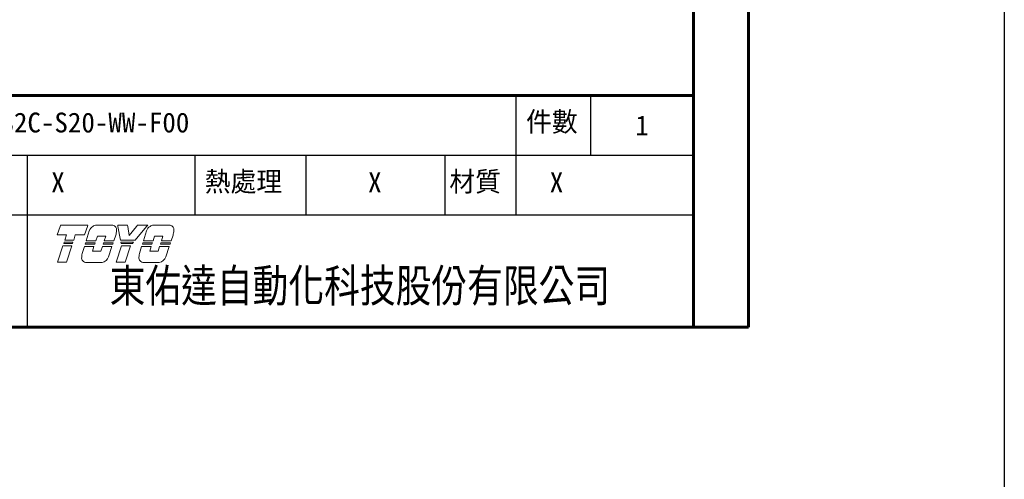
# Model space of a CAD drawing. Header units: millimetres. Extents: x 399 to 6076, y -1991 to 1602.
# Tile 234 of 256: x 4716 to 4975, y 115 to 236. Entities that reach past the tile are written whole.
import ezdxf
from ezdxf.enums import TextEntityAlignment as Align

# ---------------------------------------------------------------- set-up
doc = ezdxf.new("R2010")
doc.units = ezdxf.units.MM
doc.linetypes.add('SLD-實線', pattern=[0])
doc.layers.add('BORDER', color=7, linetype='Continuous')
doc.layers.add('圖框', color=7, linetype='SLD-實線')
doc.layers.add('可見 (ISO)', color=7, linetype='Continuous', lineweight=25)
doc.styles.add('SEACAD_arial_ttf', font='arial.ttf', dxfattribs={"height": 0.2})
doc.styles.add('標題欄', font='txt')

# ---------------------------------------------------------------- blocks, each defined once
blk = doc.blocks.new('A4橫')
at = {"layer": 'BORDER', "color": 123, "linetype": 'Continuous', "lineweight": 60, "ltscale": 25.4}
for p, q in [((4924.32, 1170.89), (4924.32, 1453.75)), ((4917.11, 1446.54), (4917.11, 1170.89)), ((4731.53, 1201.3), (4917.11, 1201.3)), ((4731.53, 1170.89), (4924.32, 1170.89))]:
    blk.add_line(p, q, dxfattribs=at)
at = {"layer": 'BORDER', "color": 60, "linetype": 'Continuous', "ltscale": 25.4}
for p, q in [((4893.83, 1193.45), (4893.83, 1201.3)), ((4903.63, 1193.45), (4903.63, 1201.3)), ((4731.53, 1193.45), (4917.11, 1193.45)), ((4829.63, 1185.61), (4829.63, 1193.45)), ((4851.67, 1185.61), (4851.67, 1193.45)), ((4866.22, 1185.61), (4866.22, 1193.45)), ((4884.49, 1185.61), (4884.49, 1193.45)), ((4893.83, 1185.61), (4893.83, 1193.45)), ((4731.53, 1185.61), (4917.11, 1185.61)), ((4829.63, 1170.89), (4829.63, 1185.61)), ((4731.53, 1170.89), (4917.11, 1170.89))]:
    blk.add_line(p, q, dxfattribs=at)
at = {"layer": '可見 (ISO)', "lineweight": 5}
for p, q in [((4833.54, 1182.99), (4833.9, 1184.11)), ((4833.96, 1184.29), (4833.9, 1184.11)), ((4833.96, 1184.29), (4837.55, 1184.29)), ((4837.49, 1184.11), (4837.13, 1182.99)), ((4837.33, 1182.23), (4837.75, 1183.52)), ((4837.49, 1184.11), (4837.55, 1184.29)), ((4838.69, 1184.29), (4840.74, 1184.29)), ((4841.48, 1184.29), (4841.51, 1184.11)), ((4841.48, 1184.29), (4842.78, 1184.29)), ((4841.84, 1182.32), (4841.51, 1184.11)), ((4842.81, 1184.11), (4842.78, 1184.29)), ((4842.81, 1184.11), (4842.99, 1182.9)), ((4842.99, 1182.9), (4843.94, 1184.11)), ((4845.27, 1184.11), (4843.79, 1182.32)), ((4844.08, 1184.29), (4843.94, 1184.11)), ((4844.08, 1184.29), (4845.42, 1184.29)), ((4844.85, 1182.23), (4845.27, 1183.52)), ((4845.27, 1184.11), (4845.42, 1184.29)), ((4846.21, 1184.29), (4848.26, 1184.29)), ((4834.75, 1182.99), (4833.54, 1182.99)), ((4834.53, 1182.32), (4834.75, 1182.99)), ((4835.7, 1182.32), (4834.53, 1182.32)), ((4835.91, 1182.99), (4835.7, 1182.32)), ((4837.13, 1182.99), (4835.91, 1182.99)), ((4838.61, 1182.23), (4837.33, 1182.23)), ((4838.81, 1182.84), (4838.61, 1182.23)), ((4839.9, 1182.84), (4838.81, 1182.84)), ((4839.71, 1182.23), (4839.9, 1182.84)), ((4840.99, 1182.23), (4839.71, 1182.23)), ((4841.22, 1182.96), (4840.99, 1182.23)), ((4843.79, 1182.32), (4841.84, 1182.32)), ((4846.13, 1182.23), (4844.85, 1182.23)), ((4846.32, 1182.84), (4846.13, 1182.23)), ((4847.42, 1182.84), (4846.32, 1182.84)), ((4847.23, 1182.23), (4847.42, 1182.84)), ((4848.51, 1182.23), (4847.23, 1182.23)), ((4848.74, 1182.96), (4848.51, 1182.23)), ((4833.57, 1179.4), (4834.26, 1181.56)), ((4834.26, 1181.56), (4835.43, 1181.56)), ((4834.38, 1181.87), (4834.43, 1182.03)), ((4835.54, 1181.87), (4834.38, 1181.87)), ((4834.43, 1182.03), (4835.59, 1182.03)), ((4835.43, 1181.56), (4834.73, 1179.4)), ((4835.59, 1182.03), (4835.54, 1181.87)), ((4836.8, 1180.53), (4837.1, 1181.47)), ((4837.1, 1181.47), (4838.36, 1181.47)), ((4837.2, 1181.78), (4837.25, 1181.93)), ((4838.46, 1181.78), (4837.2, 1181.78)), ((4837.25, 1181.93), (4838.51, 1181.93)), ((4838.36, 1181.47), (4838.17, 1180.86)), ((4838.17, 1180.86), (4839.26, 1180.86)), ((4838.51, 1181.93), (4838.46, 1181.78)), ((4839.26, 1180.86), (4839.46, 1181.47)), ((4839.46, 1181.47), (4840.72, 1181.47)), ((4839.58, 1181.78), (4839.63, 1181.93)), ((4840.84, 1181.78), (4839.58, 1181.78)), ((4839.63, 1181.93), (4840.89, 1181.93)), ((4840.72, 1181.47), (4840.28, 1180.09)), ((4840.89, 1181.93), (4840.84, 1181.78)), ((4841.29, 1179.4), (4841.99, 1181.56)), ((4841.93, 1181.87), (4841.9, 1182.03)), ((4841.9, 1182.03), (4843.56, 1182.03)), ((4843.43, 1181.87), (4841.93, 1181.87)), ((4841.99, 1181.56), (4843.15, 1181.56)), ((4843.15, 1181.56), (4842.46, 1179.4)), ((4843.56, 1182.03), (4843.43, 1181.87)), ((4844.32, 1180.53), (4844.62, 1181.47)), ((4844.62, 1181.47), (4845.88, 1181.47)), ((4844.72, 1181.78), (4844.77, 1181.93)), ((4845.98, 1181.78), (4844.72, 1181.78)), ((4844.77, 1181.93), (4846.03, 1181.93)), ((4845.88, 1181.47), (4845.69, 1180.86)), ((4845.69, 1180.86), (4846.78, 1180.86)), ((4846.03, 1181.93), (4845.98, 1181.78)), ((4846.78, 1180.86), (4846.98, 1181.47)), ((4846.98, 1181.47), (4848.24, 1181.47)), ((4847.1, 1181.78), (4847.15, 1181.93)), ((4848.36, 1181.78), (4847.1, 1181.78)), ((4847.15, 1181.93), (4848.41, 1181.93)), ((4848.24, 1181.47), (4847.8, 1180.09)), ((4848.41, 1181.93), (4848.36, 1181.78)), ((4834.73, 1179.4), (4833.57, 1179.4)), ((4839.42, 1179.37), (4837.38, 1179.37)), ((4842.46, 1179.4), (4841.29, 1179.4)), ((4846.94, 1179.37), (4844.9, 1179.37))]:
    blk.add_line(p, q, dxfattribs=at)
for centre, radius, start, end in [((4838.84, 1183.15), 1.15, 123.3001, 160.8894), ((4840.71, 1183.66), 0.631, 349.7215, 45.5037), ((4837.17, 1184.01), 4.19, 345.4024, 353.6243), ((4846.36, 1183.15), 1.15, 123.3001, 160.8894), ((4848.23, 1183.66), 0.631, 349.7215, 45.5037), ((4844.69, 1184.01), 4.19, 345.4024, 353.6243), ((4837.37, 1180), 0.631, 172.7215, 270.3361), ((4840.93, 1179.83), 4.19, 170.4732, 176.6243), ((4839.2, 1180.5), 1.15, 281.1769, 339.4117), ((4844.89, 1180), 0.631, 172.7215, 270.3361), ((4848.45, 1179.83), 4.19, 170.4732, 176.6243), ((4846.72, 1180.5), 1.15, 281.1769, 339.4117)]:
    blk.add_arc(centre, radius, start, end, dxfattribs=at)
for points, knots in [([(4838.2, 1184.11), (4838.26, 1184.15), (4838.33, 1184.18), (4838.49, 1184.25), (4838.59, 1184.28), (4838.69, 1184.29)], [0.7632588, 0.7632588, 0.7632588, 0.7632588, 0.8183582, 0.8183582, 0.8969132, 0.8969132, 0.8969132, 0.8969132]), ([(4841.15, 1184.11), (4841.1, 1184.16), (4841.03, 1184.21), (4840.88, 1184.27), (4840.81, 1184.29), (4840.74, 1184.29)], [0.3846511, 0.3846511, 0.3846511, 0.3846511, 0.4469665, 0.4469665, 0.5029651, 0.5029651, 0.5029651, 0.5029651]), ([(4845.72, 1184.11), (4845.78, 1184.15), (4845.85, 1184.18), (4846.01, 1184.25), (4846.11, 1184.28), (4846.21, 1184.29)], [0.7632591, 0.7632591, 0.7632591, 0.7632591, 0.8183584, 0.8183584, 0.8969135, 0.8969135, 0.8969135, 0.8969135]), ([(4848.67, 1184.11), (4848.61, 1184.16), (4848.55, 1184.21), (4848.4, 1184.27), (4848.33, 1184.29), (4848.26, 1184.29)], [0.3846512, 0.3846512, 0.3846512, 0.3846512, 0.4469719, 0.4469719, 0.5029651, 0.5029651, 0.5029651, 0.5029651])]:
    blk.add_open_spline(points, degree=3, knots=knots, dxfattribs=at)
at = {"layer": 'BORDER', "color": 7, "linetype": 'Continuous', "ltscale": 25.4, "style": 'SEACAD_arial_ttf', "width": 0.8}
blk.add_text('東佑達自動化科技股份有限公司', height=4.3037, dxfattribs=at).set_placement((4840.41, 1178.48), align=Align.TOP_LEFT)
at = {"layer": '圖框', "style": '標題欄'}
for s, p in [('件數', (4895.12, 1199.15)), ('熱處理', (4852.91, 1191.3)), ('材質', (4885.04, 1191.3))]:
    blk.add_text(s, height=2.605, dxfattribs=at).set_placement(p, align=Align.TOP_LEFT)

msp = doc.modelspace()

# ---------------------------------------------------------------- linework, layer by layer
at = {"color": 4}
msp.add_lwpolyline([(4454.625, 785.255), (4974.625, 785.255), (4974.625, -1990.745), (4454.625, -1990.745)], close=True, dxfattribs=at)

# ---------------------------------------------------------------- block references
at = {"xscale": 2, "yscale": 2, "zscale": 2}
msp.add_blockref('A4橫', (-4941.232, -2186.386), dxfattribs=at)

# ---------------------------------------------------------------- texts
at = {"layer": '圖框', "color": 1, "style": '標題欄'}
for s, height, p in [('CHS2C-S20-WW-F00', 5.21053, (4703.825, 211.704)), ('1', 5.211, (4877.683, 210.943)), ('X', 5.211, (4724.257, 196.009)), ('X', 5.211, (4807.489, 196.009)), ('X', 5.211, (4855.22, 196.009))]:
    msp.add_text(s, height=height, dxfattribs=at).set_placement(p, align=Align.TOP_LEFT)

doc.saveas('drawing.dxf')
